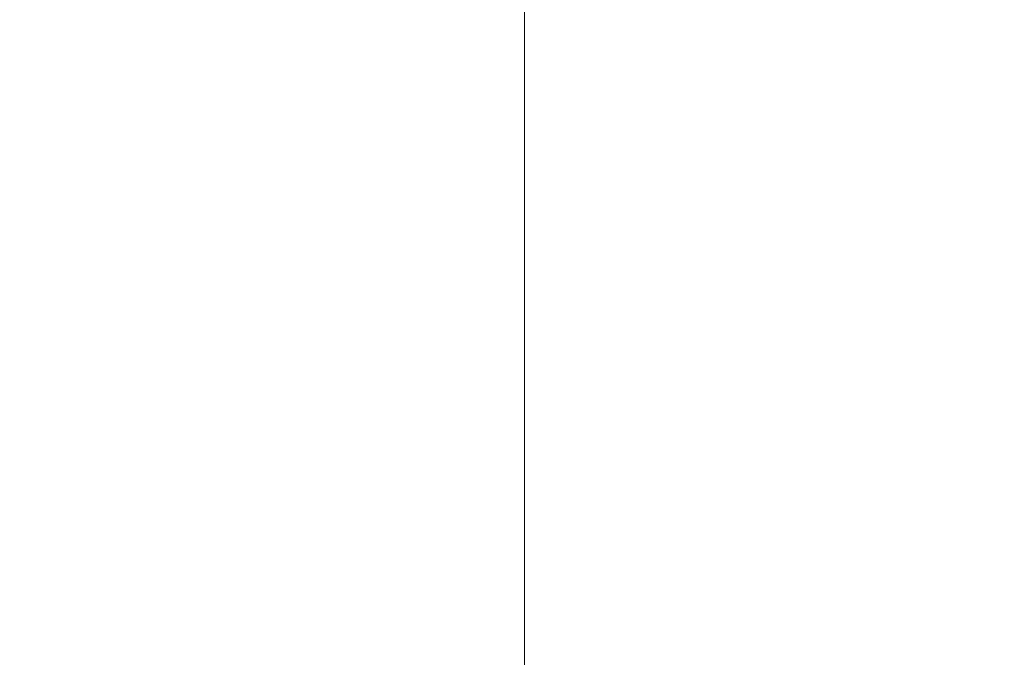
# Model space of a CAD drawing. Header units: millimetres. Extents: x 4 to 1188, y 1 to 840.
# Tile 113 of 210: x 526.23 to 536.5, y 388.37 to 395.02. Entities that reach past the tile are written whole.
import ezdxf

# ---------------------------------------------------------------- set-up
doc = ezdxf.new("R2010")
doc.units = ezdxf.units.MM
doc.layers.add('1', color=7, linetype='Continuous')
doc.styles.add('Arial Unicode MS', font='Arial Unicode MS')
doc.dimstyles.get("Standard").update_dxf_attribs({"dimtxt": 0.18, "dimasz": 0.18, "dimexe": 0.18, "dimexo": 0.0625, "dimgap": 0.09, "dimtad": 0, "dimtih": 1, "dimtoh": 1, "dimdec": 4, "dimzin": 0, "dimdsep": 46, "dimtxsty": 'Standard', "dimcen": 0.09, "dimadec": 0, "dimazin": 0, "dimtfac": 1, "dimtdec": 4, "dimtofl": 0, "dimtmove": 0, "dimatfit": 3, "dimfxl": 0, "dimtolj": 1, "dimtzin": 0, "dimarcsym": 0})

# ---------------------------------------------------------------- blocks, each defined once
blk = doc.blocks.new('_U18')
at = {"layer": '1', "color": 18, "lineweight": 35}
for p, q in [((539.347, 427.753), (512.495, 427.753)), ((514.495, 286.274), (514.495, 427.753)), ((531.21, 286.274), (512.495, 286.274))]:
    blk.add_line(p, q, dxfattribs=at)
at = {"layer": '1', "color": 18, "lineweight": 70}
for points in [[(514.495, 427.753), (515.271, 424.253), (513.719, 424.253)], [(514.495, 286.274), (513.719, 289.774), (515.271, 289.774)]]:
    blk.add_solid(points, dxfattribs=at)
at = {"layer": '1', "color": 18, "linetype": 'Continuous', "lineweight": 13, "insert": (512.425, 348.399), "char_height": 5, "attachment_point": 7, "rotation": 90, "line_spacing_factor": 1.047437, "style": 'Arial Unicode MS'}
blk.add_mtext('\\fArial Unicode MS|b0|i0;\\W1.0000;{\\H1.21x;(}990{\\H1.21x;)}', dxfattribs=at)

msp = doc.modelspace()

# ---------------------------------------------------------------- linework, layer by layer
at = {"layer": '1', "color": 154, "linetype": 'Continuous', "lineweight": 13}
msp.add_line((531.4952, 397.1826), (531.4952, 287.3243), dxfattribs=at)

# ---------------------------------------------------------------- dimensions: what is measured, and where the dimension line sits
at = {"layer": '1', "color": 18, "linetype": 'Continuous', "lineweight": 13}
dim = msp.add_linear_dim(base=(514.4949, 427.7529), p1=(542.9238, 286.2743), p2=(540.3468, 427.7529), angle=90, dimstyle='Standard', override={"dimtxt": 5, "dimasz": 3.5, "dimexe": 2, "dimexo": 1, "dimgap": 2.5, "dimtad": 1, "dimtih": 0, "dimtoh": 0, "dimdec": 0, "dimlfac": 7, "dimzin": 8, "dimdsep": 44, "dimlunit": 2, "dimpost": '(<>)', "dimtxsty": 'Arial Unicode MS', "dimsah": 1, "dimse1": 0, "dimse2": 0, "dimsd1": 0, "dimsd2": 0, "dimclrd": 18, "dimclre": 18, "dimclrt": 18, "dimtm": -0.1, "dimtfac": 0.4, "dimtdec": 2, "dimtofl": 1, "dimtmove": 0, "dimtzin": 8, "dimlwd": 35, "dimlwe": 35}, dxfattribs=at)
dim.commit()
dim.dimension.update_dxf_attribs({"geometry": '_U18', "text_midpoint": (514.4949, 357.0136), "dimtype": 160})

doc.saveas('drawing.dxf')
